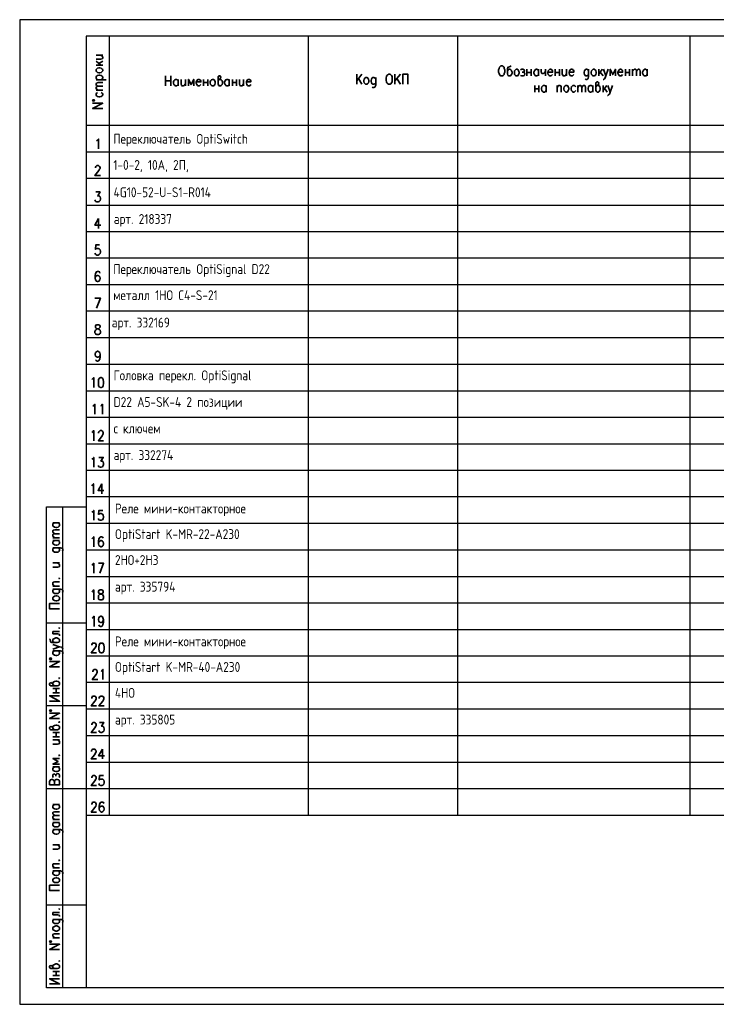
# Model space of a CAD drawing. Header units: millimetres. Extents: x -2 to 2563, y -1050 to -750.
# Tile 12 of 16: x 1711 to 1923, y -1050 to -750. Entities that reach past the tile are written whole.
import ezdxf

# ---------------------------------------------------------------- set-up
doc = ezdxf.new("R2010")
doc.units = ezdxf.units.MM
doc.layers.add('Cont', color=6, linetype='Continuous')
doc.layers.add('Text', color=3, linetype='Continuous')
doc.styles.add('Style1', font='romans.shx', dxfattribs={"width": 0.8})

msp = doc.modelspace()

# ---------------------------------------------------------------- linework, layer by layer
at = {"color": 7, "linetype": 'Continuous', "lineweight": 25}
for p, q in [((1711.04, -750.23), (1711.04, -1050.02)), ((2135.07, -750.23), (1711.04, -750.23)), ((2130.09, -790.6), (1731.22, -790.6)), ((2130.09, -798.63), (1731.22, -798.63)), ((2130.09, -806.76), (1731.22, -806.76)), ((2130.09, -814.8), (1731.22, -814.8)), ((2130.09, -822.84), (1731.22, -822.84)), ((2130.09, -830.96), (1731.22, -830.96)), ((2130.09, -839), (1731.22, -839)), ((2130.09, -847.13), (1731.22, -847.13)), ((2130.09, -855.17), (1731.22, -855.17)), ((2130.09, -863.29), (1731.22, -863.29)), ((2130.09, -871.33), (1731.22, -871.33)), ((2130.09, -879.46), (1731.22, -879.46)), ((2130.09, -887.5), (1731.22, -887.5)), ((2130.09, -895.53), (1731.22, -895.53)), ((2130.09, -903.66), (1731.22, -903.66)), ((2130.09, -911.7), (1731.22, -911.7)), ((2130.09, -919.83), (1731.22, -919.83)), ((2130.09, -927.86), (1731.22, -927.86)), ((2130.09, -935.99), (1731.22, -935.99)), ((2130.09, -944.03), (1731.22, -944.03)), ((2130.09, -952.07), (1731.22, -952.07)), ((2130.09, -960.19), (1731.22, -960.19)), ((2130.09, -968.23), (1731.22, -968.23)), ((2130.09, -976.36), (1731.22, -976.36)), ((2130.09, -984.4), (1731.22, -984.4)), ((1711.04, -1050.02), (2135.07, -1050.02))]:
    msp.add_line(p, q, dxfattribs=at)
at = {"color": 7, "linetype": 'Continuous', "lineweight": 35}
for p, q in [((1734.28, -760.98), (1736.29, -760.98)), ((1734.28, -762.9), (1735.68, -764.12)), ((1734.28, -764.12), (1736.29, -764.12)), ((1735.15, -763.6), (1736.29, -762.81)), ((1755.42, -767.35), (1755.42, -770.41)), ((1757.08, -770.41), (1757.08, -767.35)), ((1815.19, -766.83), (1813.62, -768.84)), ((1813.62, -766.83), (1813.62, -769.89)), ((1826.9, -766.83), (1825.24, -768.84)), ((1825.24, -766.83), (1825.24, -769.89)), ((1865.43, -765.34), (1865.43, -767.35)), ((1865.43, -766.31), (1866.74, -766.31)), ((1866.74, -765.34), (1866.74, -767.35)), ((1868.93, -765.34), (1868.93, -767.35)), ((1871.02, -765.34), (1871.02, -767.35)), ((1873.99, -765.34), (1873.99, -767.35)), ((1873.99, -766.31), (1875.3, -766.31)), ((1875.3, -765.34), (1875.3, -767.35)), ((1877.49, -765.34), (1877.49, -767.35)), ((1887.27, -765.34), (1887.27, -767.35)), ((1888.41, -765.34), (1887.27, -766.74)), ((1887.71, -766.22), (1888.58, -767.35)), ((1895.4, -765.34), (1895.4, -767.35)), ((1895.4, -766.31), (1896.62, -766.31)), ((1896.62, -765.34), (1896.62, -767.35)), ((1897.58, -765.34), (1897.58, -767.35)), ((1902.04, -765.34), (1902.04, -767.35)), ((1734.28, -768.49), (1737.34, -768.49)), ((1755.42, -768.84), (1757.08, -768.84)), ((1759.27, -768.4), (1759.27, -770.41)), ((1761.45, -768.4), (1761.45, -770.41)), ((1766.96, -768.4), (1766.96, -770.41)), ((1766.96, -769.36), (1768.27, -769.36)), ((1768.27, -768.4), (1768.27, -770.41)), ((1774.82, -768.4), (1774.82, -770.41)), ((1775.78, -768.4), (1775.78, -770.41)), ((1775.78, -769.36), (1777.01, -769.36)), ((1777.01, -768.4), (1777.01, -770.41)), ((1779.19, -768.4), (1779.19, -770.41)), ((1815.19, -769.89), (1814.14, -768.14)), ((1826.9, -769.89), (1825.85, -768.14)), ((1867.79, -770.24), (1867.79, -772.25)), ((1869.01, -770.24), (1869.01, -772.25)), ((1871.28, -770.24), (1871.28, -772.25)), ((1874.6, -770.24), (1874.6, -772.25)), ((1880.9, -770.24), (1880.9, -772.25)), ((1885.44, -770.24), (1885.44, -772.25)), ((1888.58, -770.24), (1888.58, -772.25)), ((1889.72, -770.24), (1888.58, -771.72)), ((1734.28, -771.72), (1736.29, -771.72)), ((1867.79, -771.29), (1869.01, -771.29)), ((1889.02, -771.11), (1889.81, -772.25)), ((1735.06, -810.78), (1735.06, -813.84)), ((1736.03, -891.52), (1736.03, -894.57)), ((1721.17, -903.4), (1723.18, -903.4)), ((1721.17, -907.94), (1723.18, -907.94)), ((1721.17, -908.82), (1723.18, -908.82)), ((1721.17, -915.63), (1723.18, -915.63)), ((1721.17, -922.71), (1723.18, -922.71)), ((1721.17, -936.51), (1723.18, -936.51)), ((1721.17, -953.9), (1723.18, -953.9)), ((1721.17, -955.21), (1723.18, -955.21)), ((1722.13, -955.21), (1722.13, -953.9)), ((1721.17, -967.27), (1723.18, -967.27)), ((1722.13, -968.58), (1722.13, -967.27)), ((1721.17, -968.58), (1723.18, -968.58)), ((1721.17, -969.45), (1723.18, -969.45)), ((1736.2, -972.34), (1736.2, -975.31)), ((1721.17, -977.76), (1723.18, -977.76)), ((1721.17, -989.2), (1723.18, -989.2)), ((1721.17, -993.75), (1723.18, -993.75)), ((1721.17, -994.62), (1723.18, -994.62)), ((1721.17, -1001.43), (1723.18, -1001.43)), ((1721.17, -1008.51), (1723.18, -1008.51)), ((1721.17, -1022.06), (1723.18, -1022.06)), ((1721.17, -1029.74), (1723.18, -1029.74)), ((1721.17, -1040.05), (1723.18, -1040.05)), ((1722.13, -1041.28), (1722.13, -1040.05)), ((1721.17, -1041.28), (1723.18, -1041.28))]:
    msp.add_line(p, q, dxfattribs=at)
for points in [[(1734.28, -762.2), (1735.68, -762.2), (1736.11, -762.11), (1736.29, -761.85), (1736.29, -761.5), (1736.11, -761.33), (1735.68, -760.98)], [(1860.62, -764.3), (1860.36, -764.47), (1859.84, -764.65), (1859.58, -764.73), (1859.49, -765.08), (1859.49, -766.74), (1859.58, -767.09), (1859.66, -767.18), (1859.93, -767.35), (1860.27, -767.35), (1860.54, -767.18), (1860.71, -766.92), (1860.89, -766.48), (1860.89, -766.22), (1860.71, -765.78), (1860.62, -765.61), (1860.54, -765.52), (1860.27, -765.34), (1859.93, -765.34), (1859.66, -765.52), (1859.49, -765.78)], [(1734.72, -768.49), (1734.45, -768.23), (1734.28, -767.97), (1734.28, -767.62), (1734.45, -767.44), (1734.72, -767.18), (1735.15, -767.09), (1735.41, -767.09), (1735.85, -767.18), (1736.11, -767.44), (1736.29, -767.62), (1736.29, -767.97), (1736.11, -768.23), (1735.85, -768.49)], [(1771.41, -768.84), (1771.59, -768.49), (1771.85, -768.4), (1772.2, -768.05), (1772.29, -767.79), (1772.2, -767.53), (1772.03, -767.35), (1771.68, -767.35), (1771.5, -767.53), (1771.41, -767.62), (1771.41, -769.8), (1771.5, -770.06), (1771.59, -770.24), (1771.85, -770.41), (1772.2, -770.41), (1772.37, -770.24), (1772.64, -769.98), (1772.72, -769.54), (1772.72, -769.19), (1772.64, -768.84), (1772.37, -768.49), (1772.2, -768.4), (1771.85, -768.4)], [(1827.6, -769.89), (1827.6, -766.83), (1829.17, -766.83), (1829.17, -769.89)], [(1863.51, -765.52), (1863.86, -765.34), (1864.21, -765.34), (1864.56, -765.52), (1864.64, -765.78), (1864.56, -766.04), (1864.29, -766.22), (1863.94, -766.22)], [(1864.29, -766.22), (1864.56, -766.31), (1864.64, -766.48), (1864.82, -766.74), (1864.64, -767.09), (1864.56, -767.18), (1864.29, -767.35), (1863.86, -767.35), (1863.51, -767.18)], [(1868.93, -766.92), (1868.66, -767.18), (1868.49, -767.35), (1868.14, -767.35), (1867.88, -767.18), (1867.79, -767.09), (1867.7, -766.92), (1867.53, -766.48), (1867.53, -766.22), (1867.7, -765.78), (1867.88, -765.52), (1868.14, -765.34), (1868.49, -765.34), (1868.66, -765.52), (1868.93, -765.78)], [(1869.71, -765.34), (1869.71, -766.04), (1869.89, -766.48), (1870.06, -766.66), (1870.41, -766.66), (1870.67, -766.48), (1871.02, -766.04)], [(1871.81, -766.22), (1873.21, -766.22), (1873.21, -765.87), (1873.12, -765.61), (1872.94, -765.52), (1872.77, -765.34), (1872.42, -765.34), (1872.16, -765.52), (1871.9, -765.78), (1871.81, -766.22), (1871.81, -766.48), (1871.9, -766.92), (1872.16, -767.18), (1872.42, -767.35), (1872.77, -767.35), (1872.94, -767.18), (1873.21, -766.92)], [(1876.18, -765.34), (1876.18, -766.74), (1876.35, -767.18), (1876.53, -767.35), (1876.88, -767.35), (1877.14, -767.18), (1877.49, -766.74)], [(1878.27, -766.22), (1879.67, -766.22), (1879.67, -765.87), (1879.58, -765.61), (1879.41, -765.52), (1879.24, -765.34), (1878.89, -765.34), (1878.62, -765.52), (1878.36, -765.78), (1878.27, -766.22), (1878.27, -766.48), (1878.36, -766.92), (1878.62, -767.18), (1878.89, -767.35), (1879.24, -767.35), (1879.41, -767.18), (1879.67, -766.92)], [(1884.13, -765.78), (1884.04, -765.61), (1883.95, -765.52), (1883.69, -765.34), (1883.34, -765.34), (1883.17, -765.52), (1882.91, -765.78), (1882.82, -766.22), (1882.82, -766.48), (1882.91, -766.92), (1883.17, -767.18), (1883.34, -767.35), (1883.69, -767.35), (1883.95, -767.18), (1884.13, -766.92)], [(1884.13, -765.34), (1884.13, -767.62), (1884.04, -768.05), (1883.95, -768.23), (1883.69, -768.4), (1883.34, -768.4), (1883.17, -768.23)], [(1889.46, -767.35), (1889.28, -767.97), (1889.02, -768.23), (1888.76, -768.4), (1888.67, -768.4)], [(1888.76, -765.34), (1889.46, -767.35), (1890.16, -765.34)], [(1892.34, -767.35), (1892.34, -765.34), (1891.56, -766.92), (1890.77, -765.34), (1890.77, -767.35)], [(1893.13, -766.22), (1894.53, -766.22), (1894.53, -765.87), (1894.44, -765.61), (1894.35, -765.52), (1894.09, -765.34), (1893.74, -765.34), (1893.48, -765.52), (1893.3, -765.78), (1893.13, -766.22), (1893.13, -766.48), (1893.3, -766.92), (1893.48, -767.18), (1893.74, -767.35), (1894.09, -767.35), (1894.35, -767.18), (1894.53, -766.92)], [(1897.58, -765.87), (1897.93, -765.52), (1898.11, -765.34), (1898.37, -765.34), (1898.63, -765.52), (1898.72, -765.87), (1898.72, -767.35)], [(1898.72, -765.87), (1899.07, -765.52), (1899.24, -765.34), (1899.51, -765.34), (1899.77, -765.52), (1899.86, -765.87), (1899.86, -767.35)], [(1902.04, -766.92), (1901.78, -767.18), (1901.6, -767.35), (1901.25, -767.35), (1900.99, -767.18), (1900.9, -767.09), (1900.82, -766.92), (1900.64, -766.48), (1900.64, -766.22), (1900.82, -765.78), (1900.99, -765.52), (1901.25, -765.34), (1901.6, -765.34), (1901.78, -765.52), (1902.04, -765.78)], [(1734.89, -770.5), (1734.45, -770.24), (1734.28, -769.98), (1734.28, -769.71), (1734.45, -769.54), (1734.89, -769.36), (1736.29, -769.36)], [(1759.27, -769.98), (1759.01, -770.24), (1758.83, -770.41), (1758.48, -770.41), (1758.22, -770.24), (1758.13, -770.06), (1757.96, -769.98), (1757.87, -769.54), (1757.87, -769.19), (1757.96, -768.84), (1758.22, -768.49), (1758.48, -768.4), (1758.83, -768.4), (1759.01, -768.49), (1759.27, -768.84)], [(1760.14, -768.4), (1760.14, -769.8), (1760.32, -770.24), (1760.49, -770.41), (1760.84, -770.41), (1761.1, -770.24), (1761.45, -769.8)], [(1763.99, -770.41), (1763.99, -768.4), (1763.2, -769.98), (1762.41, -768.4), (1762.41, -770.41)], [(1764.77, -769.19), (1766.17, -769.19), (1766.17, -768.93), (1766.08, -768.66), (1765.91, -768.49), (1765.73, -768.4), (1765.38, -768.4), (1765.12, -768.49), (1764.95, -768.84), (1764.77, -769.19), (1764.77, -769.54), (1764.95, -769.98), (1765.12, -770.24), (1765.38, -770.41), (1765.73, -770.41), (1765.91, -770.24), (1766.17, -769.98)], [(1774.82, -769.98), (1774.65, -770.24), (1774.38, -770.41), (1774.03, -770.41), (1773.77, -770.24), (1773.69, -770.06), (1773.6, -769.98), (1773.42, -769.54), (1773.42, -769.19), (1773.6, -768.84), (1773.77, -768.49), (1774.03, -768.4), (1774.38, -768.4), (1774.65, -768.49), (1774.82, -768.84)], [(1777.97, -768.4), (1777.97, -769.8), (1778.05, -770.24), (1778.32, -770.41), (1778.67, -770.41), (1778.84, -770.24), (1779.19, -769.8)], [(1780.06, -769.19), (1781.37, -769.19), (1781.37, -768.93), (1781.29, -768.66), (1781.2, -768.49), (1780.94, -768.4), (1780.59, -768.4), (1780.41, -768.49), (1780.15, -768.84), (1780.06, -769.19), (1780.06, -769.54), (1780.15, -769.98), (1780.41, -770.24), (1780.59, -770.41), (1780.94, -770.41), (1781.2, -770.24), (1781.37, -769.98)], [(1819.38, -768.32), (1819.21, -768.14), (1819.12, -767.97), (1818.86, -767.88), (1818.51, -767.88), (1818.33, -767.97), (1818.07, -768.32), (1817.98, -768.75), (1817.98, -769.01), (1818.07, -769.45), (1818.33, -769.71), (1818.51, -769.89), (1818.86, -769.89), (1819.12, -769.71), (1819.38, -769.45)], [(1819.38, -767.88), (1819.38, -770.15), (1819.21, -770.59), (1819.12, -770.76), (1818.86, -770.85), (1818.51, -770.85), (1818.33, -770.76)], [(1871.28, -771.81), (1871.02, -772.07), (1870.76, -772.25), (1870.41, -772.25), (1870.24, -772.07), (1870.06, -771.99), (1869.97, -771.81), (1869.89, -771.37), (1869.89, -771.11), (1869.97, -770.67), (1870.24, -770.41), (1870.41, -770.24), (1870.76, -770.24), (1871.02, -770.41), (1871.28, -770.67)], [(1874.6, -770.85), (1874.95, -770.41), (1875.13, -770.24), (1875.48, -770.24), (1875.74, -770.41), (1875.83, -770.67), (1875.83, -772.25)], [(1880.28, -770.67), (1880.02, -770.41), (1879.76, -770.24), (1879.41, -770.24), (1879.24, -770.41), (1878.97, -770.67), (1878.89, -771.11), (1878.89, -771.37), (1878.97, -771.81), (1879.24, -772.07), (1879.41, -772.25), (1879.76, -772.25), (1880.02, -772.07), (1880.28, -771.81)], [(1880.9, -770.85), (1881.25, -770.41), (1881.51, -770.24), (1881.77, -770.24), (1881.94, -770.41), (1882.12, -770.85), (1882.12, -772.25)], [(1882.12, -770.85), (1882.47, -770.41), (1882.64, -770.24), (1882.91, -770.24), (1883.17, -770.41), (1883.25, -770.85), (1883.25, -772.25)], [(1885.44, -771.81), (1885.18, -772.07), (1885, -772.25), (1884.65, -772.25), (1884.39, -772.07), (1884.3, -771.99), (1884.13, -771.81), (1884.04, -771.37), (1884.04, -771.11), (1884.13, -770.67), (1884.39, -770.41), (1884.65, -770.24), (1885, -770.24), (1885.18, -770.41), (1885.44, -770.67)], [(1886.4, -770.67), (1886.57, -770.41), (1886.84, -770.24), (1887.19, -769.98), (1887.27, -769.63), (1887.19, -769.36), (1887.01, -769.19), (1886.66, -769.19), (1886.49, -769.36), (1886.4, -769.54), (1886.4, -771.72), (1886.49, -771.99), (1886.57, -772.07), (1886.84, -772.25), (1887.19, -772.25), (1887.36, -772.07), (1887.62, -771.81), (1887.71, -771.37), (1887.71, -771.11), (1887.62, -770.67), (1887.36, -770.41), (1887.19, -770.24), (1886.84, -770.24)], [(1890.07, -770.24), (1890.77, -772.25), (1891.47, -770.24)], [(1734.89, -771.72), (1734.45, -771.37), (1734.28, -771.11), (1734.28, -770.85), (1734.45, -770.67), (1734.89, -770.5), (1736.29, -770.5)], [(1734.72, -772.42), (1734.45, -772.6), (1734.28, -772.86), (1734.28, -773.21), (1734.45, -773.38), (1734.72, -773.65), (1735.15, -773.73), (1735.41, -773.73), (1735.85, -773.65), (1736.11, -773.38), (1736.29, -773.21), (1736.29, -772.86), (1736.11, -772.6), (1735.85, -772.42)], [(1890.77, -772.25), (1890.51, -772.86), (1890.24, -773.12), (1890.07, -773.3), (1889.9, -773.3)], [(1736.29, -777.23), (1733.23, -777.23), (1736.29, -775.65), (1733.23, -775.65)], [(1734.45, -787.1), (1734.72, -786.93), (1735.06, -786.58), (1735.06, -789.55)], [(1734.1, -795.31), (1734.1, -795.23), (1734.19, -794.88), (1734.28, -794.79), (1734.54, -794.62), (1734.98, -794.62), (1735.24, -794.79), (1735.33, -794.88), (1735.5, -795.23), (1735.5, -795.49), (1735.33, -795.75), (1735.15, -796.19), (1733.93, -797.67), (1735.59, -797.67)], [(1734.19, -802.65), (1735.5, -802.65), (1734.8, -803.88), (1735.15, -803.88), (1735.33, -803.96), (1735.5, -804.14), (1735.59, -804.58), (1735.59, -804.84), (1735.5, -805.28), (1735.24, -805.54), (1734.89, -805.71), (1734.54, -805.71), (1734.19, -805.54), (1734.1, -805.45), (1733.93, -805.1)], [(1735.06, -810.78), (1733.93, -812.79), (1735.68, -812.79)], [(1735.33, -818.82), (1734.19, -818.82), (1734.1, -820.13), (1734.19, -819.95), (1734.54, -819.87), (1734.89, -819.87), (1735.24, -819.95), (1735.5, -820.3), (1735.59, -820.74), (1735.59, -821), (1735.5, -821.44), (1735.24, -821.7), (1734.89, -821.88), (1734.54, -821.88), (1734.19, -821.7), (1734.1, -821.61), (1733.93, -821.27)], [(1735.41, -827.38), (1735.33, -827.03), (1734.98, -826.94), (1734.72, -826.94), (1734.37, -827.03), (1734.1, -827.47), (1734.02, -828.26), (1734.02, -828.95), (1734.1, -829.48), (1734.37, -829.83), (1734.72, -829.92), (1734.8, -829.92), (1735.15, -829.83), (1735.41, -829.48), (1735.5, -829.04), (1735.5, -828.95), (1735.41, -828.52), (1735.15, -828.26), (1734.8, -828.08), (1734.72, -828.08), (1734.37, -828.26), (1734.1, -828.52), (1734.02, -828.95)], [(1734.45, -838.04), (1735.59, -834.98), (1733.93, -834.98)], [(1735.5, -852.2), (1735.41, -852.63), (1735.15, -852.9), (1734.8, -852.98), (1734.72, -852.98), (1734.37, -852.9), (1734.1, -852.63), (1734.02, -852.2), (1734.02, -852.02), (1734.1, -851.58), (1734.37, -851.32), (1734.72, -851.15), (1734.8, -851.15), (1735.15, -851.32), (1735.41, -851.58), (1735.5, -852.2), (1735.5, -852.9), (1735.41, -853.59), (1735.15, -854.03), (1734.8, -854.21), (1734.63, -854.21), (1734.28, -854.03), (1734.1, -853.77)], [(1732.97, -859.8), (1733.23, -859.62), (1733.58, -859.19), (1733.58, -862.24)], [(1733.32, -867.84), (1733.58, -867.75), (1733.93, -867.31), (1733.93, -870.37)], [(1735.68, -867.84), (1735.85, -867.75), (1736.2, -867.31), (1736.2, -870.37)], [(1732.97, -875.96), (1733.23, -875.79), (1733.58, -875.35), (1733.58, -878.41)], [(1735.06, -876.14), (1735.06, -875.96), (1735.15, -875.7), (1735.33, -875.53), (1735.5, -875.35), (1736.03, -875.35), (1736.2, -875.53), (1736.38, -875.7), (1736.46, -875.96), (1736.46, -876.22), (1736.38, -876.57), (1736.11, -876.92), (1734.98, -878.41), (1736.55, -878.41)], [(1732.97, -884), (1733.23, -883.91), (1733.58, -883.48), (1733.58, -886.45)], [(1735.15, -883.48), (1736.46, -883.48), (1735.76, -884.61), (1736.11, -884.61), (1736.38, -884.79), (1736.46, -884.87), (1736.55, -885.31), (1736.55, -885.66), (1736.46, -886.01), (1736.2, -886.36), (1735.85, -886.45), (1735.5, -886.45), (1735.15, -886.36), (1735.06, -886.19), (1734.98, -885.92)], [(1732.97, -892.13), (1733.14, -891.95), (1733.49, -891.52), (1733.49, -894.57)], [(1736.03, -891.52), (1734.89, -893.53), (1736.64, -893.53)], [(1732.97, -900.17), (1733.23, -900.08), (1733.58, -899.64), (1733.58, -902.61)], [(1736.38, -899.64), (1735.15, -899.64), (1735.06, -900.86), (1735.15, -900.78), (1735.5, -900.6), (1735.85, -900.6), (1736.2, -900.78), (1736.46, -901.04), (1736.55, -901.48), (1736.55, -901.74), (1736.46, -902.18), (1736.2, -902.52), (1735.85, -902.61), (1735.5, -902.61), (1735.15, -902.52), (1735.06, -902.35), (1734.98, -902.09)], [(1722.74, -903.4), (1723.01, -903.66), (1723.18, -903.84), (1723.18, -904.19), (1723.01, -904.45), (1722.92, -904.53), (1722.74, -904.71), (1722.31, -904.8), (1722.05, -904.8), (1721.61, -904.71), (1721.26, -904.45), (1721.17, -904.19), (1721.17, -903.84), (1721.26, -903.66), (1721.61, -903.4)], [(1721.7, -906.72), (1721.26, -906.37), (1721.17, -906.19), (1721.17, -905.93), (1721.26, -905.67), (1721.7, -905.58), (1723.18, -905.58)], [(1721.7, -907.94), (1721.26, -907.59), (1721.17, -907.33), (1721.17, -907.07), (1721.26, -906.89), (1721.7, -906.72), (1723.18, -906.72)], [(1732.97, -908.29), (1733.23, -908.12), (1733.58, -907.68), (1733.58, -910.74)], [(1736.46, -908.12), (1736.38, -907.85), (1736.03, -907.68), (1735.76, -907.68), (1735.41, -907.85), (1735.15, -908.29), (1735.06, -908.99), (1735.06, -909.69), (1735.15, -910.3), (1735.41, -910.56), (1735.76, -910.74), (1735.85, -910.74), (1736.2, -910.56), (1736.46, -910.3), (1736.55, -909.86), (1736.55, -909.69), (1736.46, -909.25), (1736.2, -908.99), (1735.85, -908.82), (1735.76, -908.82), (1735.41, -908.99), (1735.15, -909.25), (1735.06, -909.69)], [(1722.74, -908.82), (1723.01, -909.08), (1723.18, -909.25), (1723.18, -909.6), (1723.01, -909.86), (1722.92, -909.95), (1722.74, -910.13), (1722.31, -910.21), (1722.05, -910.21), (1721.61, -910.13), (1721.26, -909.86), (1721.17, -909.6), (1721.17, -909.25), (1721.26, -909.08), (1721.61, -908.82)], [(1721.61, -911), (1721.43, -911.18), (1721.26, -911.26), (1721.17, -911.44), (1721.17, -911.79), (1721.26, -912.05), (1721.61, -912.31), (1722.05, -912.4), (1722.31, -912.4), (1722.74, -912.31), (1723.01, -912.05), (1723.18, -911.79), (1723.18, -911.44), (1723.01, -911.26), (1722.74, -911)], [(1721.17, -911), (1723.44, -911), (1723.88, -911.18), (1724.06, -911.26), (1724.14, -911.44), (1724.14, -911.79), (1724.06, -912.05)], [(1721.17, -916.94), (1722.57, -916.94), (1723.01, -916.77), (1723.18, -916.59), (1723.18, -916.24), (1723.01, -915.98), (1722.57, -915.63)], [(1732.97, -916.33), (1733.23, -916.16), (1733.58, -915.72), (1733.58, -918.78)], [(1735.41, -918.78), (1736.55, -915.72), (1734.98, -915.72)], [(1721.7, -922.71), (1721.26, -922.36), (1721.17, -922.1), (1721.17, -921.75), (1721.26, -921.49), (1721.61, -921.4), (1723.18, -921.4)], [(1721.61, -923.58), (1721.43, -923.67), (1721.26, -923.84), (1721.17, -924.02), (1721.17, -924.37), (1721.26, -924.63), (1721.61, -924.89), (1722.05, -924.98), (1722.31, -924.98), (1722.74, -924.89), (1723.01, -924.63), (1723.18, -924.37), (1723.18, -924.02), (1723.01, -923.84), (1722.74, -923.58)], [(1721.17, -923.58), (1723.44, -923.58), (1723.88, -923.67), (1724.06, -923.84), (1724.14, -924.02), (1724.14, -924.37), (1724.06, -924.63)], [(1732.97, -924.46), (1733.23, -924.28), (1733.58, -923.84), (1733.58, -926.9)], [(1723.18, -929.61), (1720.12, -929.61), (1720.12, -927.95), (1723.18, -927.95)], [(1733.06, -932.49), (1733.32, -932.32), (1733.67, -931.88), (1733.67, -934.94)], [(1736.55, -932.93), (1736.38, -933.37), (1736.2, -933.63), (1735.85, -933.81), (1735.68, -933.81), (1735.33, -933.63), (1735.15, -933.37), (1734.98, -932.93), (1734.98, -932.76), (1735.15, -932.32), (1735.33, -932.06), (1735.68, -931.88), (1735.85, -931.88), (1736.2, -932.06), (1736.38, -932.32), (1736.55, -932.93), (1736.55, -933.63), (1736.38, -934.33), (1736.2, -934.77), (1735.85, -934.94), (1735.59, -934.94), (1735.24, -934.77), (1735.15, -934.5)], [(1721.17, -936.51), (1721.17, -937.21), (1722.57, -937.21), (1723.01, -937.3), (1723.18, -937.56), (1723.18, -937.82)], [(1720.12, -938.7), (1720.3, -938.96), (1720.39, -939.48), (1720.56, -939.75), (1720.82, -939.83), (1722.57, -939.83), (1722.92, -939.75), (1723.01, -939.66), (1723.18, -939.4), (1723.18, -939.05), (1723.01, -938.79), (1722.74, -938.61), (1722.31, -938.44), (1722.05, -938.44), (1721.61, -938.61), (1721.43, -938.7), (1721.26, -938.79), (1721.17, -939.05), (1721.17, -939.4), (1721.26, -939.66), (1721.61, -939.83)], [(1721.17, -941.84), (1723.18, -941.15), (1721.17, -940.45)], [(1723.18, -941.15), (1723.71, -941.32), (1724.06, -941.58), (1724.14, -941.84), (1724.14, -941.93)], [(1732.97, -940.71), (1732.97, -940.53), (1733.06, -940.27), (1733.14, -940.1), (1733.4, -940.01), (1733.84, -940.01), (1734.1, -940.1), (1734.19, -940.27), (1734.28, -940.53), (1734.28, -940.88), (1734.19, -941.15), (1733.93, -941.58), (1732.79, -942.98), (1734.45, -942.98)], [(1721.61, -942.37), (1721.43, -942.54), (1721.26, -942.63), (1721.17, -942.89), (1721.17, -943.24), (1721.26, -943.42), (1721.61, -943.68), (1722.05, -943.77), (1722.31, -943.77), (1722.74, -943.68), (1723.01, -943.42), (1723.18, -943.24), (1723.18, -942.89), (1723.01, -942.63), (1722.74, -942.37)], [(1721.17, -942.37), (1723.44, -942.37), (1723.88, -942.54), (1724.06, -942.63), (1724.14, -942.89), (1724.14, -943.24), (1724.06, -943.42)], [(1723.18, -947.26), (1720.12, -947.26), (1723.18, -945.6), (1720.12, -945.6)], [(1733.32, -948.75), (1733.32, -948.66), (1733.4, -948.4), (1733.49, -948.22), (1733.75, -948.05), (1734.19, -948.05), (1734.45, -948.22), (1734.54, -948.4), (1734.63, -948.66), (1734.63, -948.92), (1734.54, -949.18), (1734.28, -949.62), (1733.14, -951.11), (1734.8, -951.11)], [(1735.85, -948.66), (1736.03, -948.48), (1736.38, -948.05), (1736.38, -951.11)], [(1721.61, -953.03), (1721.26, -952.77), (1721.17, -952.59), (1720.82, -952.24), (1720.56, -952.07), (1720.3, -952.24), (1720.12, -952.33), (1720.12, -952.68), (1720.3, -952.94), (1720.39, -953.03), (1722.57, -953.03), (1722.92, -952.94), (1723.01, -952.77), (1723.18, -952.59), (1723.18, -952.24), (1723.01, -951.98), (1722.74, -951.72), (1722.31, -951.63), (1722.05, -951.63), (1721.61, -951.72), (1721.26, -951.98), (1721.17, -952.24), (1721.17, -952.59)], [(1720.12, -957.75), (1723.18, -957.75), (1720.12, -956.09), (1723.18, -956.09)], [(1732.97, -956.87), (1732.97, -956.7), (1733.06, -956.44), (1733.14, -956.26), (1733.4, -956.17), (1733.84, -956.17), (1734.1, -956.26), (1734.19, -956.44), (1734.28, -956.7), (1734.28, -957.05), (1734.19, -957.31), (1733.93, -957.75), (1732.79, -959.14), (1734.45, -959.14)], [(1735.24, -956.87), (1735.24, -956.7), (1735.33, -956.44), (1735.5, -956.26), (1735.68, -956.17), (1736.2, -956.17), (1736.38, -956.26), (1736.55, -956.44), (1736.64, -956.7), (1736.64, -957.05), (1736.55, -957.31), (1736.29, -957.75), (1735.15, -959.14), (1736.73, -959.14)], [(1723.18, -962.99), (1720.12, -962.99), (1723.18, -961.42), (1720.12, -961.42)], [(1721.61, -966.4), (1721.26, -966.13), (1721.17, -965.87), (1720.82, -965.52), (1720.56, -965.44), (1720.3, -965.52), (1720.12, -965.7), (1720.12, -966.05), (1720.3, -966.22), (1720.39, -966.4), (1722.57, -966.4), (1722.92, -966.22), (1723.01, -966.13), (1723.18, -965.87), (1723.18, -965.52), (1723.01, -965.35), (1722.74, -965.09), (1722.31, -965), (1722.05, -965), (1721.61, -965.09), (1721.26, -965.35), (1721.17, -965.52), (1721.17, -965.87)], [(1732.97, -964.91), (1732.97, -964.82), (1733.06, -964.47), (1733.14, -964.39), (1733.4, -964.21), (1733.84, -964.21), (1734.1, -964.39), (1734.19, -964.47), (1734.28, -964.82), (1734.28, -965.09), (1734.19, -965.35), (1733.93, -965.79), (1732.79, -967.27), (1734.45, -967.27)], [(1735.33, -964.21), (1736.64, -964.21), (1735.94, -965.35), (1736.29, -965.35), (1736.55, -965.52), (1736.64, -965.7), (1736.73, -966.13), (1736.73, -966.4), (1736.64, -966.83), (1736.38, -967.1), (1736.03, -967.27), (1735.68, -967.27), (1735.33, -967.1), (1735.24, -966.92), (1735.15, -966.66)], [(1721.17, -970.77), (1722.57, -970.77), (1723.01, -970.68), (1723.18, -970.42), (1723.18, -970.07), (1723.01, -969.8), (1722.57, -969.45)], [(1732.88, -973.04), (1732.88, -972.86), (1732.97, -972.6), (1733.14, -972.43), (1733.32, -972.34), (1733.84, -972.34), (1734.02, -972.43), (1734.1, -972.6), (1734.28, -972.86), (1734.28, -973.12), (1734.1, -973.47), (1733.93, -973.91), (1732.79, -975.31), (1734.37, -975.31)], [(1736.2, -972.34), (1735.06, -974.35), (1736.81, -974.35)], [(1736.2, -972.34), (1735.06, -974.35), (1736.81, -974.35)], [(1723.18, -975.22), (1721.17, -975.22), (1722.74, -976.1), (1721.17, -976.88), (1723.18, -976.88)], [(1722.74, -977.76), (1723.01, -978.02), (1723.18, -978.28), (1723.18, -978.63), (1723.01, -978.8), (1722.92, -978.98), (1722.74, -979.07), (1722.31, -979.15), (1722.05, -979.15), (1721.61, -979.07), (1721.26, -978.8), (1721.17, -978.63), (1721.17, -978.28), (1721.26, -978.02), (1721.61, -977.76)], [(1721.26, -980.99), (1721.17, -980.64), (1721.17, -980.29), (1721.26, -980.03), (1721.61, -979.85), (1721.87, -980.03), (1722.05, -980.2), (1722.05, -980.55)], [(1722.05, -980.2), (1722.13, -980.03), (1722.31, -979.85), (1722.57, -979.77), (1722.92, -979.85), (1723.01, -980.03), (1723.18, -980.2), (1723.18, -980.64), (1723.01, -980.99)], [(1720.12, -982.21), (1720.12, -983.17), (1723.18, -983.17), (1723.18, -982.21), (1723.01, -981.86), (1722.92, -981.69), (1722.57, -981.6), (1722.13, -981.6), (1721.87, -981.69), (1721.7, -981.86), (1721.61, -982.21), (1721.61, -983.17)], [(1720.12, -982.21), (1720.3, -981.86), (1720.39, -981.69), (1720.74, -981.6), (1721, -981.6), (1721.26, -981.69), (1721.43, -981.86), (1721.61, -982.21)], [(1732.97, -981.08), (1732.97, -980.99), (1733.06, -980.64), (1733.14, -980.55), (1733.4, -980.38), (1733.84, -980.38), (1734.1, -980.55), (1734.19, -980.64), (1734.28, -980.99), (1734.28, -981.25), (1734.19, -981.51), (1733.93, -981.95), (1732.79, -983.44), (1734.45, -983.44)], [(1736.55, -980.38), (1735.33, -980.38), (1735.24, -981.69), (1735.33, -981.51), (1735.68, -981.43), (1736.03, -981.43), (1736.38, -981.51), (1736.64, -981.77), (1736.73, -982.21), (1736.73, -982.56), (1736.64, -983), (1736.38, -983.26), (1736.03, -983.44), (1735.68, -983.44), (1735.33, -983.26), (1735.24, -983.09), (1735.15, -982.82)], [(1722.74, -989.2), (1723.01, -989.46), (1723.18, -989.64), (1723.18, -989.99), (1723.01, -990.25), (1722.92, -990.34), (1722.74, -990.51), (1722.31, -990.6), (1722.05, -990.6), (1721.61, -990.51), (1721.26, -990.25), (1721.17, -989.99), (1721.17, -989.64), (1721.26, -989.46), (1721.61, -989.2)], [(1732.97, -989.2), (1732.97, -989.03), (1733.06, -988.77), (1733.14, -988.59), (1733.4, -988.42), (1733.84, -988.42), (1734.1, -988.59), (1734.19, -988.77), (1734.28, -989.03), (1734.28, -989.29), (1734.19, -989.64), (1733.93, -990.08), (1732.79, -991.47), (1734.45, -991.47)], [(1736.64, -988.85), (1736.55, -988.59), (1736.2, -988.42), (1735.94, -988.42), (1735.59, -988.59), (1735.33, -989.03), (1735.24, -989.73), (1735.24, -990.51), (1735.33, -991.04), (1735.59, -991.3), (1735.94, -991.47), (1736.03, -991.47), (1736.38, -991.3), (1736.64, -991.04), (1736.73, -990.6), (1736.73, -990.51), (1736.64, -990.08), (1736.38, -989.73), (1736.03, -989.64), (1735.94, -989.64), (1735.59, -989.73), (1735.33, -990.08), (1735.24, -990.51)], [(1721.7, -992.52), (1721.26, -992.17), (1721.17, -992), (1721.17, -991.74), (1721.26, -991.56), (1721.7, -991.39), (1723.18, -991.39)], [(1721.7, -993.75), (1721.26, -993.4), (1721.17, -993.13), (1721.17, -992.87), (1721.26, -992.7), (1721.7, -992.52), (1723.18, -992.52)], [(1722.74, -994.62), (1723.01, -994.88), (1723.18, -995.06), (1723.18, -995.41), (1723.01, -995.67), (1722.92, -995.76), (1722.74, -995.93), (1722.31, -996.02), (1722.05, -996.02), (1721.61, -995.93), (1721.26, -995.67), (1721.17, -995.41), (1721.17, -995.06), (1721.26, -994.88), (1721.61, -994.62)], [(1721.61, -996.8), (1721.43, -996.98), (1721.26, -997.07), (1721.17, -997.33), (1721.17, -997.68), (1721.26, -997.85), (1721.61, -998.11), (1722.05, -998.2), (1722.31, -998.2), (1722.74, -998.11), (1723.01, -997.85), (1723.18, -997.68), (1723.18, -997.33), (1723.01, -997.07), (1722.74, -996.8)], [(1721.17, -996.8), (1723.44, -996.8), (1723.88, -996.98), (1724.06, -997.07), (1724.14, -997.33), (1724.14, -997.68), (1724.06, -997.85)], [(1721.17, -1002.75), (1722.57, -1002.75), (1723.01, -1002.57), (1723.18, -1002.4), (1723.18, -1002.05), (1723.01, -1001.78), (1722.57, -1001.43)], [(1721.7, -1008.51), (1721.26, -1008.16), (1721.17, -1007.9), (1721.17, -1007.55), (1721.26, -1007.29), (1721.61, -1007.2), (1723.18, -1007.2)], [(1721.61, -1009.39), (1721.43, -1009.56), (1721.26, -1009.65), (1721.17, -1009.91), (1721.17, -1010.17), (1721.26, -1010.43), (1721.61, -1010.7), (1722.05, -1010.78), (1722.31, -1010.78), (1722.74, -1010.7), (1723.01, -1010.43), (1723.18, -1010.17), (1723.18, -1009.91), (1723.01, -1009.65), (1722.74, -1009.39)], [(1721.17, -1009.39), (1723.44, -1009.39), (1723.88, -1009.56), (1724.06, -1009.65), (1724.14, -1009.91), (1724.14, -1010.17), (1724.06, -1010.43)], [(1723.18, -1015.41), (1720.12, -1015.41), (1720.12, -1013.75), (1723.18, -1013.75)], [(1721.17, -1022.06), (1721.17, -1022.75), (1722.57, -1022.75), (1723.01, -1022.84), (1723.18, -1023.1), (1723.18, -1023.28)], [(1721.61, -1024.15), (1721.43, -1024.24), (1721.26, -1024.33), (1721.17, -1024.59), (1721.17, -1024.94), (1721.26, -1025.11), (1721.61, -1025.38), (1722.05, -1025.46), (1722.31, -1025.46), (1722.74, -1025.38), (1723.01, -1025.11), (1723.18, -1024.94), (1723.18, -1024.59), (1723.01, -1024.33), (1722.74, -1024.15)], [(1721.17, -1024.15), (1723.44, -1024.15), (1723.88, -1024.24), (1724.06, -1024.33), (1724.14, -1024.59), (1724.14, -1024.94), (1724.06, -1025.11)], [(1721.7, -1029.74), (1721.26, -1029.39), (1721.17, -1029.22), (1721.17, -1028.87), (1721.26, -1028.61), (1721.61, -1028.52), (1723.18, -1028.52)], [(1723.18, -1033.33), (1720.12, -1033.33), (1723.18, -1031.75), (1720.12, -1031.75)], [(1721.61, -1039.09), (1721.26, -1038.92), (1721.17, -1038.66), (1720.82, -1038.31), (1720.56, -1038.22), (1720.3, -1038.31), (1720.12, -1038.39), (1720.12, -1038.74), (1720.3, -1039.01), (1720.39, -1039.09), (1722.57, -1039.09), (1722.92, -1039.01), (1723.01, -1038.92), (1723.18, -1038.66), (1723.18, -1038.31), (1723.01, -1038.05), (1722.74, -1037.87), (1722.31, -1037.7), (1722.05, -1037.7), (1721.61, -1037.87), (1721.26, -1038.05), (1721.17, -1038.31), (1721.17, -1038.66)], [(1720.12, -1043.81), (1723.18, -1043.81), (1720.12, -1042.24), (1723.18, -1042.24)]]:
    msp.add_lwpolyline(points, dxfattribs=at)
for points in [[(1857.48, -764.3), (1858, -764.3), (1858.18, -764.47), (1858.44, -764.73), (1858.53, -765.08), (1858.7, -765.52), (1858.7, -766.22), (1858.53, -766.66), (1858.44, -766.92), (1858.18, -767.18), (1858, -767.35), (1857.48, -767.35), (1857.3, -767.18), (1857.04, -766.92), (1856.95, -766.66), (1856.78, -766.22), (1856.78, -765.52), (1856.95, -765.08), (1857.04, -764.73), (1857.3, -764.47)], [(1734.28, -765.78), (1734.28, -765.43), (1734.45, -765.26), (1734.72, -765), (1735.15, -764.91), (1735.41, -764.91), (1735.85, -765), (1736.11, -765.26), (1736.29, -765.43), (1736.29, -765.78), (1736.11, -766.04), (1735.85, -766.31), (1735.41, -766.39), (1735.15, -766.39), (1734.72, -766.31), (1734.45, -766.04)], [(1823.31, -766.83), (1823.75, -766.83), (1824.01, -767), (1824.19, -767.27), (1824.36, -767.53), (1824.45, -767.97), (1824.45, -768.75), (1824.36, -769.19), (1824.19, -769.45), (1824.01, -769.71), (1823.75, -769.89), (1823.31, -769.89), (1823.05, -769.71), (1822.79, -769.45), (1822.7, -769.19), (1822.62, -768.75), (1822.62, -767.97), (1822.7, -767.53), (1822.79, -767.27), (1823.05, -767)], [(1862.11, -765.34), (1862.46, -765.34), (1862.72, -765.52), (1862.9, -765.78), (1863.07, -766.22), (1863.07, -766.48), (1862.9, -766.92), (1862.72, -767.18), (1862.46, -767.35), (1862.11, -767.35), (1861.93, -767.18), (1861.67, -766.92), (1861.59, -766.48), (1861.59, -766.22), (1861.67, -765.78), (1861.93, -765.52)], [(1885.53, -765.34), (1885.88, -765.34), (1886.14, -765.52), (1886.4, -765.78), (1886.49, -766.22), (1886.49, -766.48), (1886.4, -766.92), (1886.14, -767.18), (1885.88, -767.35), (1885.53, -767.35), (1885.35, -767.18), (1885.09, -766.92), (1885, -766.48), (1885, -766.22), (1885.09, -765.78), (1885.35, -765.52)], [(1769.67, -768.4), (1770.02, -768.4), (1770.19, -768.49), (1770.45, -768.84), (1770.54, -769.19), (1770.54, -769.54), (1770.45, -769.98), (1770.19, -770.24), (1770.02, -770.41), (1769.67, -770.41), (1769.4, -770.24), (1769.14, -769.98), (1769.05, -769.54), (1769.05, -769.19), (1769.14, -768.84), (1769.4, -768.49)], [(1816.32, -767.88), (1816.67, -767.88), (1816.94, -767.97), (1817.2, -768.32), (1817.29, -768.75), (1817.29, -769.01), (1817.2, -769.45), (1816.94, -769.71), (1816.67, -769.89), (1816.32, -769.89), (1816.15, -769.71), (1815.89, -769.45), (1815.8, -769.01), (1815.8, -768.75), (1815.89, -768.32), (1816.15, -767.97)], [(1877.23, -770.24), (1877.58, -770.24), (1877.84, -770.41), (1878.01, -770.67), (1878.19, -771.11), (1878.19, -771.37), (1878.01, -771.81), (1877.84, -772.07), (1877.58, -772.25), (1877.23, -772.25), (1877.05, -772.07), (1876.79, -771.81), (1876.7, -771.37), (1876.7, -771.11), (1876.79, -770.67), (1877.05, -770.41)], [(1733.58, -774.61), (1733.32, -774.61), (1733.23, -774.78), (1733.32, -774.96), (1733.58, -775.04), (1733.75, -774.96), (1733.84, -774.78), (1733.75, -774.61)], [(1734.54, -843.11), (1734.19, -843.2), (1734.1, -843.55), (1734.1, -843.81), (1734.19, -844.07), (1734.45, -844.25), (1734.89, -844.33), (1735.24, -844.51), (1735.5, -844.77), (1735.59, -845.12), (1735.59, -845.56), (1735.5, -845.82), (1735.33, -845.99), (1734.98, -846.08), (1734.54, -846.08), (1734.19, -845.99), (1734.1, -845.82), (1733.93, -845.56), (1733.93, -845.12), (1734.1, -844.77), (1734.28, -844.51), (1734.63, -844.33), (1735.15, -844.25), (1735.33, -844.07), (1735.5, -843.81), (1735.5, -843.55), (1735.33, -843.2), (1734.98, -843.11)], [(1735.68, -859.19), (1735.33, -859.36), (1735.06, -859.8), (1734.98, -860.5), (1734.98, -860.93), (1735.06, -861.72), (1735.33, -862.07), (1735.68, -862.24), (1735.85, -862.24), (1736.2, -862.07), (1736.46, -861.72), (1736.55, -860.93), (1736.55, -860.5), (1736.46, -859.8), (1736.2, -859.36), (1735.85, -859.19)], [(1722.92, -920.35), (1723.01, -920.44), (1723.18, -920.35), (1723.01, -920.26)], [(1721.17, -926.55), (1721.17, -926.2), (1721.26, -926.03), (1721.61, -925.77), (1722.05, -925.68), (1722.31, -925.68), (1722.74, -925.77), (1723.01, -926.03), (1723.18, -926.2), (1723.18, -926.55), (1723.01, -926.82), (1722.74, -927.08), (1722.31, -927.16), (1722.05, -927.16), (1721.61, -927.08), (1721.26, -926.82)], [(1735.5, -923.84), (1735.15, -924.02), (1735.06, -924.28), (1735.06, -924.54), (1735.15, -924.81), (1735.41, -924.98), (1735.85, -925.16), (1736.2, -925.24), (1736.46, -925.59), (1736.55, -925.85), (1736.55, -926.29), (1736.46, -926.55), (1736.38, -926.73), (1736.03, -926.9), (1735.5, -926.9), (1735.15, -926.73), (1735.06, -926.55), (1734.98, -926.29), (1734.98, -925.85), (1735.06, -925.59), (1735.33, -925.24), (1735.68, -925.16), (1736.11, -924.98), (1736.38, -924.81), (1736.46, -924.54), (1736.46, -924.28), (1736.38, -924.02), (1736.03, -923.84)], [(1722.92, -935.47), (1723.01, -935.55), (1723.18, -935.47), (1723.01, -935.38)], [(1735.85, -940.01), (1735.5, -940.1), (1735.24, -940.53), (1735.15, -941.32), (1735.15, -941.76), (1735.24, -942.46), (1735.5, -942.89), (1735.85, -942.98), (1736.03, -942.98), (1736.38, -942.89), (1736.64, -942.46), (1736.73, -941.76), (1736.73, -941.32), (1736.64, -940.53), (1736.38, -940.1), (1736.03, -940.01)], [(1720.39, -944.55), (1720.21, -944.64), (1720.12, -944.81), (1720.21, -944.99), (1720.39, -945.08), (1720.65, -944.99), (1720.74, -944.81), (1720.65, -944.64)], [(1722.92, -950.67), (1723.01, -950.84), (1723.18, -950.67), (1723.01, -950.58)], [(1720.39, -960.37), (1720.21, -960.46), (1720.12, -960.63), (1720.21, -960.8), (1720.39, -960.8), (1720.65, -960.8), (1720.74, -960.63), (1720.65, -960.46)], [(1722.92, -964.04), (1723.01, -964.21), (1723.18, -964.04), (1723.01, -963.95)], [(1722.92, -974.17), (1723.01, -974.35), (1723.18, -974.17), (1723.01, -974.09)], [(1722.92, -1006.15), (1723.01, -1006.33), (1723.18, -1006.15), (1723.01, -1006.07)], [(1721.17, -1012.44), (1721.17, -1012.09), (1721.26, -1011.83), (1721.61, -1011.57), (1722.05, -1011.48), (1722.31, -1011.48), (1722.74, -1011.57), (1723.01, -1011.83), (1723.18, -1012.09), (1723.18, -1012.44), (1723.01, -1012.62), (1722.74, -1012.88), (1722.31, -1012.97), (1722.05, -1012.97), (1721.61, -1012.88), (1721.26, -1012.62)], [(1722.92, -1021.01), (1723.01, -1021.09), (1723.18, -1021.01), (1723.01, -1020.92)], [(1721.17, -1027.12), (1721.17, -1026.77), (1721.26, -1026.51), (1721.61, -1026.34), (1722.05, -1026.16), (1722.31, -1026.16), (1722.74, -1026.34), (1723.01, -1026.51), (1723.18, -1026.77), (1723.18, -1027.12), (1723.01, -1027.39), (1722.74, -1027.56), (1722.31, -1027.73), (1722.05, -1027.73), (1721.61, -1027.56), (1721.26, -1027.39)], [(1720.39, -1030.71), (1720.21, -1030.79), (1720.12, -1030.97), (1720.21, -1031.05), (1720.39, -1031.14), (1720.65, -1031.05), (1720.74, -1030.97), (1720.65, -1030.79)], [(1722.92, -1036.82), (1723.01, -1036.91), (1723.18, -1036.82), (1723.01, -1036.73)]]:
    msp.add_lwpolyline(points, close=True, dxfattribs=at)
at = {"layer": 'Cont', "color": 7}
for p, q in [((1731.22, -755.21), (1731.22, -1044.95)), ((2130.09, -755.21), (1731.22, -755.21)), ((1738.3, -755.21), (1738.3, -992.52)), ((1798.85, -755.21), (1798.85, -992.52)), ((1844.29, -755.21), (1844.29, -992.52)), ((1914.97, -755.21), (1914.97, -992.52)), ((2130.09, -782.47), (1731.22, -782.47)), ((1719.16, -1044.95), (1719.16, -898.59)), ((1719.16, -898.59), (1731.22, -898.59)), ((1724.14, -1044.95), (1724.14, -898.59)), ((1719.16, -933.89), (1731.22, -933.89)), ((1731.22, -959.14), (1719.16, -959.14)), ((1731.22, -984.4), (1719.16, -984.4)), ((2130.09, -992.52), (1731.22, -992.52)), ((1731.22, -1019.78), (1719.16, -1019.78)), ((1731.22, -1044.95), (1719.16, -1044.95)), ((2130.09, -1044.95), (1731.22, -1044.95))]:
    msp.add_line(p, q, dxfattribs=at)

# ---------------------------------------------------------------- texts
at = {"layer": 'Text', "style": 'Style1', "width": 0.8}
for s, p in [('Переключатель OptiSwitch ', (1739.54, -788)), ('1-0-2, 10A, 2П, ', (1739.54, -795.96)), ('4G10-52-U-S1-R014', (1739.62, -804.28)), ('арт. 218337 ', (1739.67, -812.41)), ('Переключатель OptiSignal D22 ', (1739.51, -827.66)), ('металл 1НО C4-S-21 ', (1739.51, -835.62)), (' арт. 332169', (1737.45, -843.94)), ('Головка перекл. OptiSignal ', (1739.62, -860.01)), ('D22 A5-SK-4 2 позиции ', (1739.62, -868.14)), ('с ключем  ', (1739.62, -876.18)), ('арт. 332274', (1739.62, -884.3)), ('Реле мини-контакторное ', (1740.02, -900.56)), ('OptiStart K-MR-22-A230   ', (1740.02, -908.35)), ('2НО+2НЗ', (1740.02, -916.25)), ('арт. 335794  ', (1740.02, -924.37)), ('Реле мини-контакторное ', (1740.02, -941.02)), ('OptiStart K-MR-40-A230', (1740.02, -948.81)), ('4НО ', (1740.02, -956.7)), ('арт. 335805   ', (1740.02, -964.83))]:
    msp.add_text(s, height=3, dxfattribs=at).set_placement(p)

doc.saveas('drawing.dxf')
